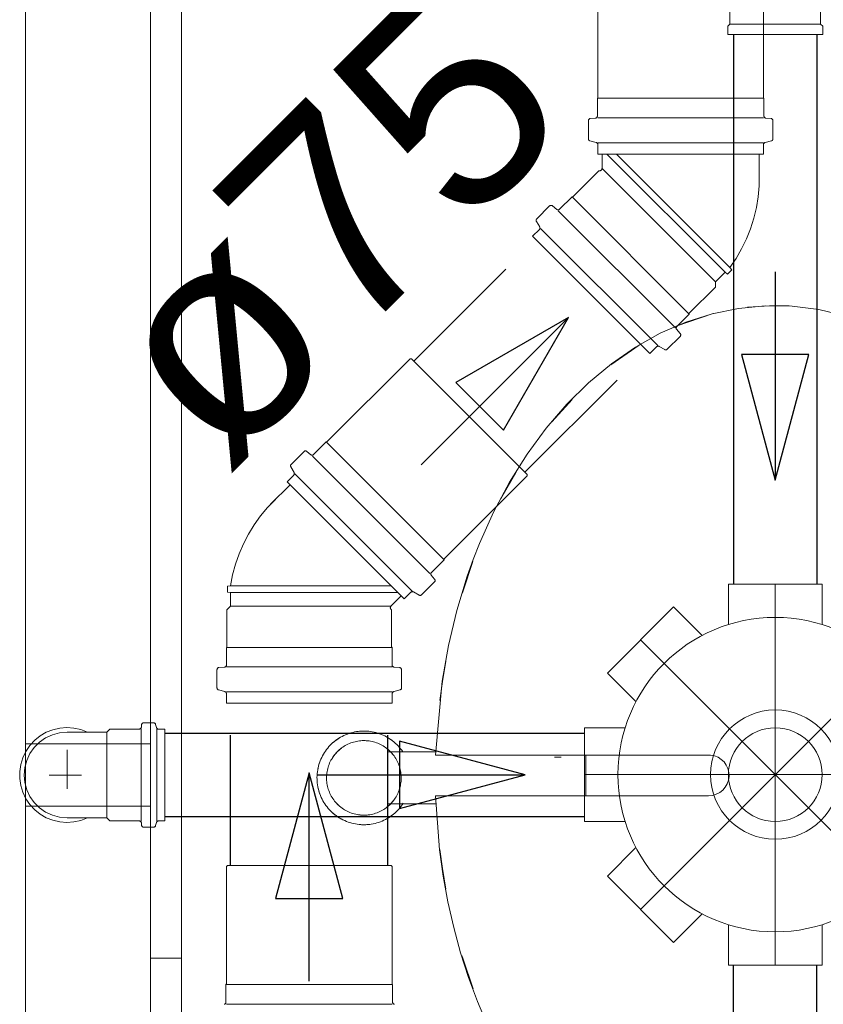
# Model space of a CAD drawing. Header units: millimetres. Extents: x 567 to 934, y -1 to 364.
# Tile 183 of 256: x 613.192 to 613.964, y 165.505 to 166.451. Entities that reach past the tile are written whole.
import ezdxf

# ---------------------------------------------------------------- set-up
doc = ezdxf.new("R2010")
doc.units = ezdxf.units.MM
doc.header["$MEASUREMENT"] = 0
for name, pattern in [('DASHDOT', [2.54, 1.27, -0.635, 0, -0.635]), ('JIS_02_1.2', [0.25, 0.125, -0.125]), ('NULL', [0])]:
    doc.linetypes.add(name, pattern=pattern)
for name, color, linetype, lineweight in [('AP-Condutos', 14, 'JIS_02_1.2', 25), ('AP-Sentido conduto', 14, 'Continuous', 30), ('AP-Textos conduto', 7, 'Continuous', 9), ('Simbolos', 14, 'Continuous', 20), ('Simbolos_int', 14, 'Continuous', 15), ('TQ-Condutos', 14, 'Continuous', 25), ('TQ-Sentido conduto', 14, 'Continuous', 30)]:
    doc.layers.add(name, color=color, linetype=linetype, lineweight=lineweight)
doc.layers.add('ARQ FINA', color=8, linetype='Continuous')
doc.styles.add('Arial', font='arial.ttf')

msp = doc.modelspace()

# ---------------------------------------------------------------- linework, layer by layer
at = {"layer": 'AP-Condutos'}
for p, q in [((613.57028, 166.12326), (613.68732, 166.2403)), ((613.67705, 166.01649), (613.79409, 166.13353)), ((613.39444, 165.63889), (613.39444, 165.79475)), ((613.54544, 165.63889), (613.54544, 165.79475))]:
    msp.add_line(p, q, dxfattribs=at)
at = {"layer": 'AP-Sentido conduto'}
for p, q in [((613.71895, 166.16517), (613.6107, 166.10267)), ((613.65645, 166.05691), (613.71895, 166.16517)), ((613.6107, 166.10267), (613.65645, 166.05691)), ((613.46994, 165.72772), (613.43759, 165.60698)), ((613.50229, 165.60698), (613.46994, 165.72772)), ((613.43759, 165.60698), (613.50229, 165.60698))]:
    msp.add_line(p, q, dxfattribs=at)
for points in [[(613.57753, 166.02374), (613.71895, 166.16517)], [(613.46994, 165.52772), (613.46994, 165.72772)]]:
    msp.add_lwpolyline(points, dxfattribs=at)
at = {"layer": 'ARQ FINA', "lineweight": 5}
for p, q in [((613.34737, 163.55915), (613.34737, 167.89216)), ((613.19737, 163.65565), (613.19737, 167.79565)), ((613.31737, 166.71065), (613.31737, 165.75565)), ((613.31737, 165.75565), (613.19737, 165.75565)), ((613.31737, 165.69565), (613.31737, 165.75565)), ((613.59153, 165.74788), (613.54519, 165.74788)), ((613.59118, 165.74486), (613.8552, 165.74486)), ((613.7118, 165.74288), (613.70528, 165.74288)), ((613.73563, 165.72288), (613.73563, 165.74466)), ((613.73563, 165.70556), (613.73563, 165.72288)), ((613.85335, 165.70565), (613.59121, 165.70565)), ((613.19737, 165.69565), (613.31737, 165.69565)), ((613.31737, 165.69565), (613.31737, 164.74065)), ((613.54577, 165.69788), (613.59211, 165.69788))]:
    msp.add_line(p, q, dxfattribs=at)
at = {"layer": 'ARQ FINA', "linetype": 'Continuous', "lineweight": 5}
msp.add_line((613.31737, 165.54965), (613.34737, 165.54965), dxfattribs=at)
at = {"layer": 'ARQ FINA', "lineweight": 5}
for points in [[(613.98459, 166.16687), (613.95912, 166.17285), (613.93359, 166.176), (613.9078, 166.17634), (613.88204, 166.1739), (613.85669, 166.1687), (613.83155, 166.16068), (613.80693, 166.14997), (613.78318, 166.1367), (613.76008, 166.12075), (613.73798, 166.10239), (613.71714, 166.08179), (613.69739, 166.0588), (613.67903, 166.03381), (613.66226, 166.00702), (613.64696, 165.97827), (613.63337, 165.94806), (613.62728, 165.93252), (613.62161, 165.91657), (613.61161, 165.88366), (613.60353, 165.84992), (613.59747, 165.81565), (613.59118, 165.74486)], [(613.89087, 166.17505), (613.91737, 166.17656)], [(613.91737, 166.17656), (613.93063, 166.17618)], [(613.82209, 166.15669), (613.85782, 166.1689)], [(613.7595, 166.11974), (613.78686, 166.13853)], [(613.703, 166.06479), (613.72232, 166.08642)], [(613.65394, 165.99078), (613.66817, 166.01581)], [(613.61654, 165.89932), (613.61724, 165.90161), (613.6271, 165.93064)], [(613.59537, 165.79738), (613.59778, 165.8155), (613.60099, 165.83494)], [(613.52236, 165.76788), (613.52056, 165.76785), (613.51876, 165.76774), (613.51697, 165.76756), (613.51519, 165.76731), (613.51342, 165.76699), (613.51166, 165.76659), (613.50993, 165.76613), (613.50821, 165.7656), (613.50651, 165.765), (613.50484, 165.76433), (613.50319, 165.7636), (613.50158, 165.7628), (613.5, 165.76194), (613.49846, 165.76101), (613.49695, 165.76002), (613.49549, 165.75898), (613.49407, 165.75788), (613.49269, 165.75672), (613.49136, 165.7555), (613.49008, 165.75424), (613.48885, 165.75292), (613.48768, 165.75156), (613.48656, 165.75015), (613.4855, 165.74869), (613.48449, 165.7472), (613.48355, 165.74566), (613.48267, 165.74409), (613.48186, 165.74249), (613.48111, 165.74085), (613.48042, 165.73919), (613.4798, 165.7375), (613.47925, 165.73579), (613.47877, 165.73405), (613.47836, 165.7323), (613.47802, 165.73053), (613.47775, 165.72875), (613.47755, 165.72696), (613.47742, 165.72517), (613.47736, 165.72337), (613.47738, 165.72157), (613.47747, 165.71977), (613.47763, 165.71798), (613.47786, 165.7162), (613.47816, 165.71442), (613.47854, 165.71266), (613.47898, 165.71092), (613.4795, 165.70919), (613.48008, 165.70749), (613.48073, 165.70581), (613.48144, 165.70416), (613.48222, 165.70254), (613.48307, 165.70095), (613.48398, 165.69939), (613.48495, 165.69788), (613.48598, 165.6964), (613.48707, 165.69497), (613.48821, 165.69358), (613.48941, 165.69224), (613.49066, 165.69094), (613.49197, 165.6897), (613.49332, 165.68851), (613.49471, 165.68738), (613.49616, 165.6863), (613.49764, 165.68528), (613.49916, 165.68432), (613.50072, 165.68343), (613.50232, 165.68259), (613.50395, 165.68182), (613.5056, 165.68112), (613.50729, 165.68048), (613.50899, 165.67992), (613.51072, 165.67942), (613.51247, 165.67898), (613.51423, 165.67862), (613.51601, 165.67834), (613.5178, 165.67812), (613.51959, 165.67797), (613.52139, 165.6779), (613.52236, 165.67788)], [(613.52236, 165.75871), (613.52093, 165.75868), (613.5195, 165.75859), (613.51807, 165.75845), (613.51665, 165.75825), (613.51524, 165.75799), (613.51385, 165.75768), (613.51246, 165.75731), (613.51109, 165.75689), (613.50974, 165.75641), (613.50841, 165.75588), (613.5071, 165.75529), (613.50582, 165.75466), (613.50456, 165.75397), (613.50333, 165.75323), (613.50213, 165.75245), (613.50097, 165.75162), (613.49984, 165.75074), (613.49874, 165.74982), (613.49768, 165.74885), (613.49666, 165.74784), (613.49569, 165.74679), (613.49475, 165.74571), (613.49386, 165.74459), (613.49302, 165.74343), (613.49222, 165.74224), (613.49147, 165.74102), (613.49077, 165.73977), (613.49012, 165.73849), (613.48952, 165.73719), (613.48897, 165.73586), (613.48848, 165.73452), (613.48804, 165.73316), (613.48766, 165.73177), (613.48733, 165.73038), (613.48706, 165.72897), (613.48685, 165.72756), (613.48669, 165.72613), (613.48659, 165.7247), (613.48654, 165.72327), (613.48656, 165.72184), (613.48663, 165.72041), (613.48675, 165.71898), (613.48694, 165.71756), (613.48718, 165.71615), (613.48748, 165.71475), (613.48783, 165.71336), (613.48824, 165.71198), (613.4887, 165.71063), (613.48922, 165.70929), (613.48979, 165.70798), (613.49041, 165.70669), (613.49108, 165.70542), (613.49181, 165.70419), (613.49258, 165.70298), (613.4934, 165.7018), (613.49427, 165.70066), (613.49518, 165.69956), (613.49613, 165.69849), (613.49713, 165.69746), (613.49817, 165.69647), (613.49924, 165.69552), (613.50035, 165.69462), (613.5015, 165.69376), (613.50268, 165.69295), (613.5039, 165.69219), (613.50514, 165.69148), (613.50641, 165.69081), (613.5077, 165.6902), (613.50902, 165.68964), (613.51036, 165.68913), (613.51172, 165.68868), (613.5131, 165.68828), (613.51449, 165.68794), (613.51589, 165.68765), (613.51731, 165.68742), (613.51873, 165.68725), (613.52016, 165.68713), (613.52159, 165.68707), (613.52236, 165.68706)], [(613.55977, 165.74789), (613.55874, 165.74937), (613.55766, 165.7508), (613.55651, 165.75219), (613.55531, 165.75353), (613.55406, 165.75483), (613.55276, 165.75607), (613.55141, 165.75726), (613.55001, 165.75839), (613.54857, 165.75947), (613.54708, 165.76049), (613.54556, 165.76144), (613.544, 165.76234), (613.5424, 165.76318), (613.54078, 165.76394), (613.53912, 165.76465), (613.53744, 165.76528), (613.53573, 165.76585), (613.534, 165.76635), (613.53225, 165.76678), (613.53049, 165.76714), (613.52871, 165.76743), (613.52692, 165.76765), (613.52513, 165.7678), (613.52333, 165.76787), (613.52236, 165.76788)], [(613.52236, 165.68706), (613.52379, 165.68709), (613.52522, 165.68718), (613.52665, 165.68732), (613.52807, 165.68752), (613.52948, 165.68778), (613.53088, 165.68809), (613.53226, 165.68846), (613.53363, 165.68888), (613.53498, 165.68936), (613.53631, 165.68989), (613.53762, 165.69048), (613.5389, 165.69111), (613.54016, 165.6918), (613.54139, 165.69253), (613.54259, 165.69332), (613.54375, 165.69415), (613.54489, 165.69503), (613.54598, 165.69595), (613.54704, 165.69692), (613.54806, 165.69793), (613.54904, 165.69898), (613.54997, 165.70006), (613.55086, 165.70118), (613.55171, 165.70234), (613.5525, 165.70353), (613.55325, 165.70475), (613.55395, 165.706), (613.5546, 165.70728), (613.5552, 165.70858), (613.55575, 165.7099), (613.55624, 165.71125), (613.55668, 165.71261), (613.55706, 165.71399), (613.55739, 165.71539), (613.55766, 165.7168), (613.55788, 165.71821), (613.55803, 165.71964), (613.55814, 165.72107), (613.55818, 165.7225), (613.55817, 165.72393), (613.5581, 165.72536), (613.55797, 165.72679), (613.55778, 165.72821), (613.55754, 165.72962), (613.55725, 165.73102), (613.55689, 165.73241), (613.55648, 165.73379), (613.55602, 165.73514), (613.5555, 165.73648), (613.55493, 165.73779), (613.55431, 165.73908), (613.55364, 165.74035), (613.55291, 165.74158), (613.55214, 165.74279), (613.55132, 165.74397), (613.55046, 165.74511), (613.54955, 165.74621), (613.54859, 165.74728), (613.54759, 165.74831), (613.54656, 165.7493), (613.54548, 165.75025), (613.54437, 165.75115), (613.54322, 165.75201), (613.54204, 165.75282), (613.54083, 165.75358), (613.53958, 165.75429), (613.53832, 165.75496), (613.53702, 165.75557), (613.5357, 165.75613), (613.53436, 165.75664), (613.533, 165.75709), (613.53163, 165.75749), (613.53023, 165.75783), (613.52883, 165.75812), (613.52742, 165.75835), (613.52599, 165.75852), (613.52457, 165.75864), (613.52313, 165.7587), (613.52236, 165.75871)], [(613.59121, 165.70565), (613.59507, 165.65388), (613.59855, 165.62859), (613.60305, 165.6037), (613.60863, 165.5791), (613.61525, 165.55482), (613.62286, 165.53109), (613.63138, 165.50815), (613.64086, 165.48594)], [(613.52236, 165.67788), (613.52416, 165.67792), (613.52596, 165.67803), (613.52775, 165.67821), (613.52953, 165.67846), (613.5313, 165.67878), (613.53306, 165.67917), (613.5348, 165.67964), (613.53652, 165.68017), (613.53821, 165.68077), (613.53988, 165.68144), (613.54153, 165.68217), (613.54314, 165.68297), (613.54472, 165.68383), (613.54626, 165.68476), (613.54777, 165.68574), (613.54923, 165.68679), (613.55066, 165.68789), (613.55203, 165.68905), (613.55336, 165.69027), (613.55464, 165.69153), (613.55587, 165.69285), (613.55704, 165.69421), (613.55816, 165.69562), (613.55922, 165.69708), (613.56023, 165.69857)], [(613.60106, 165.616), (613.59778, 165.6358), (613.59537, 165.65396)], [(613.62722, 165.52034), (613.61724, 165.54969), (613.6165, 165.55212)]]:
    msp.add_lwpolyline(points, dxfattribs=at)
for radius in [0.06209, 0.045]:
    msp.add_circle((613.91737, 165.72601), radius, dxfattribs=at)
for centre, radius, start, end in [((613.52236, 165.72288), 0.045, 121.49901, 131.15367), ((613.52236, 165.72288), 0.045, 90, 97.22698), ((613.52236, 165.72288), 0.03581, 90, 95.01839), ((613.52236, 165.72288), 0.045, 84.09781, 90), ((613.52236, 165.72288), 0.03581, 82.84529, 90), ((613.52236, 165.72288), 0.045, 47.44363, 60.70055), ((613.52236, 165.72288), 0.03581, 126.99394, 148.35232), ((613.52236, 165.72288), 0.03581, 38.95432, 52.13323), ((613.52236, 165.72288), 0.045, 155.36314, 168.65844), ((613.85335, 165.7253), 0.01965, 270, 84.58255), ((613.52236, 165.72288), 0.045, 191.2838, 201.32142), ((613.52236, 165.72288), 0.03581, 306.99394, 325.51127), ((613.52236, 165.72288), 0.03581, 218.95432, 232.13323), ((613.52236, 165.72288), 0.045, 227.44363, 240.70055), ((613.52236, 165.72288), 0.03581, 262.84529, 270), ((613.52236, 165.72288), 0.03581, 270, 275.01839), ((613.52236, 165.72288), 0.045, 301.49901, 311.15367), ((613.52236, 165.72288), 0.045, 264.09781, 270), ((613.52236, 165.72288), 0.045, 270, 277.22698)]:
    msp.add_arc(centre, radius, start, end, dxfattribs=at)
at = {"layer": 'Simbolos'}
for p, q in [((613.74705, 166.37632), (613.74705, 166.48916)), ((613.90605, 166.37632), (613.90605, 166.48916)), ((613.87377, 166.44688), (613.87377, 166.4738)), ((613.96097, 166.44688), (613.96097, 166.47686)), ((613.87176, 166.44487), (613.87377, 166.44688)), ((613.87176, 166.43686), (613.87176, 166.44487)), ((613.96298, 166.44487), (613.96097, 166.44688)), ((613.96298, 166.43686), (613.96298, 166.44487)), ((613.87176, 166.43686), (613.96298, 166.43686)), ((613.74655, 166.37582), (613.74705, 166.37632)), ((613.74655, 166.35866), (613.74655, 166.37582)), ((613.90655, 166.37582), (613.90605, 166.37632)), ((613.90655, 166.35866), (613.90655, 166.37582)), ((613.74473, 166.35666), (613.73977, 166.35624)), ((613.90837, 166.35666), (613.91333, 166.35624)), ((613.73795, 166.33674), (613.73795, 166.35424)), ((613.91515, 166.33674), (613.91515, 166.35424)), ((613.74547, 166.3332), (613.73943, 166.33482)), ((613.74695, 166.32216), (613.74695, 166.33126)), ((613.90615, 166.32216), (613.90615, 166.33126)), ((613.90763, 166.3332), (613.91367, 166.33482)), ((613.90615, 166.32216), (613.74695, 166.32216)), ((613.75104, 166.30813), (613.75104, 166.32216)), ((613.90204, 166.29559), (613.90205, 166.32216)), ((613.72296, 166.28103), (613.74806, 166.30614)), ((613.74806, 166.30614), (613.74905, 166.30614)), ((613.71026, 166.26904), (613.72225, 166.28103)), ((613.72225, 166.28103), (613.72296, 166.28103)), ((613.68837, 166.25988), (613.70074, 166.27225)), ((613.70756, 166.26891), (613.70344, 166.27238)), ((613.69118, 166.25206), (613.68805, 166.25747)), ((613.68442, 166.2432), (613.69085, 166.24964)), ((613.79699, 166.13063), (613.68442, 166.2432)), ((613.87378, 166.21322), (613.87571, 166.2109)), ((613.85992, 166.19936), (613.86926, 166.2087)), ((613.86926, 166.2087), (613.87156, 166.20676)), ((613.87156, 166.20676), (613.87571, 166.2109)), ((613.83482, 166.16917), (613.85992, 166.19427)), ((613.85992, 166.19427), (613.85992, 166.19936)), ((613.82283, 166.15647), (613.83482, 166.16846)), ((613.83482, 166.16846), (613.83482, 166.16917)), ((613.81366, 166.13458), (613.82604, 166.14695)), ((613.8227, 166.15377), (613.82617, 166.14965)), ((613.79699, 166.13063), (613.80343, 166.13707)), ((613.80584, 166.13739), (613.81126, 166.13427)), ((613.48695, 166.04559), (613.56674, 166.12538)), ((613.56674, 166.12538), (613.56815, 166.12538)), ((613.67917, 166.01437), (613.56815, 166.12538)), ((613.47411, 166.03346), (613.48624, 166.04559)), ((613.48624, 166.04559), (613.48695, 166.04559)), ((613.45253, 166.02404), (613.4649, 166.03641)), ((613.47141, 166.03333), (613.4676, 166.03654)), ((613.45534, 166.01622), (613.45222, 166.02163)), ((613.67917, 166.01295), (613.67917, 166.01437)), ((613.44858, 166.00736), (613.45502, 166.0138)), ((613.56115, 165.89479), (613.44858, 166.00736)), ((613.59938, 165.93316), (613.67917, 166.01295)), ((613.4327, 165.98567), (613.45148, 166.00447)), ((613.58725, 165.92032), (613.59938, 165.93245)), ((613.59938, 165.93245), (613.59938, 165.93316)), ((613.57783, 165.89874), (613.5902, 165.91111)), ((613.58712, 165.91762), (613.59033, 165.91381)), ((613.39444, 165.90745), (613.39144, 165.90717)), ((613.39144, 165.90131), (613.39144, 165.90717)), ((613.39444, 165.90105), (613.39144, 165.90131)), ((613.39444, 165.88785), (613.39444, 165.90105)), ((613.56115, 165.89479), (613.56759, 165.90123)), ((613.57001, 165.90155), (613.57542, 165.89843)), ((613.87237, 165.90901), (613.87237, 165.87014)), ((613.87237, 165.90901), (613.96237, 165.90901)), ((613.96237, 165.90901), (613.96237, 165.87014)), ((613.54834, 165.88777), (613.55826, 165.89769)), ((613.39084, 165.88425), (613.39444, 165.88785)), ((613.39084, 165.84875), (613.39084, 165.88425)), ((613.54904, 165.88425), (613.54834, 165.88495)), ((613.54904, 165.84875), (613.54904, 165.88425)), ((613.75615, 165.82359), (613.81979, 165.88723)), ((613.81979, 165.88723), (613.84727, 165.85975)), ((613.39034, 165.84825), (613.39084, 165.84875)), ((613.39034, 165.83129), (613.39034, 165.84825)), ((613.54954, 165.84825), (613.54904, 165.84875)), ((613.54954, 165.83129), (613.54954, 165.84825)), ((613.38134, 165.80933), (613.38134, 165.82683)), ((613.38852, 165.82929), (613.38316, 165.82883)), ((613.55136, 165.82929), (613.55672, 165.82883)), ((613.55854, 165.80933), (613.55854, 165.82683)), ((613.75615, 165.82359), (613.78363, 165.79611)), ((613.38886, 165.80579), (613.38282, 165.80741)), ((613.55102, 165.80579), (613.55706, 165.80741)), ((613.39034, 165.79475), (613.39034, 165.80385)), ((613.54954, 165.79475), (613.54954, 165.80385)), ((613.39034, 165.79475), (613.54954, 165.79475)), ((613.27839, 165.76975), (613.27549, 165.76685)), ((613.30675, 165.76975), (613.27839, 165.76975)), ((613.30893, 165.77393), (613.30873, 165.77159)), ((613.32049, 165.77575), (613.31093, 165.77575)), ((613.32243, 165.77427), (613.32323, 165.77123)), ((613.33137, 165.76975), (613.32517, 165.76975)), ((613.33137, 165.76975), (613.33137, 165.68155)), ((613.73437, 165.77101), (613.77323, 165.77101)), ((613.73437, 165.68101), (613.73437, 165.77101)), ((613.23737, 165.76685), (613.25691, 165.76685)), ((613.25691, 165.76685), (613.27549, 165.76685)), ((613.23737, 165.68449), (613.25691, 165.68449)), ((613.25691, 165.68445), (613.27549, 165.68445)), ((613.27839, 165.68155), (613.27549, 165.68445)), ((613.30675, 165.68155), (613.27839, 165.68155)), ((613.30893, 165.67739), (613.30873, 165.67973)), ((613.32049, 165.67555), (613.31093, 165.67555)), ((613.32243, 165.67703), (613.32323, 165.68007)), ((613.33137, 165.68155), (613.32517, 165.68155)), ((613.73437, 165.68101), (613.77323, 165.68101)), ((613.75615, 165.62843), (613.78363, 165.6559)), ((613.39044, 165.63789), (613.39144, 165.63889)), ((613.39044, 165.52505), (613.39044, 165.63789)), ((613.54844, 165.63889), (613.39144, 165.63889)), ((613.54944, 165.63789), (613.54844, 165.63889)), ((613.54944, 165.52505), (613.54944, 165.63789)), ((613.81979, 165.56479), (613.75615, 165.62843)), ((613.81979, 165.56479), (613.84727, 165.59227)), ((613.87237, 165.54301), (613.87237, 165.58187)), ((613.96237, 165.54301), (613.96237, 165.58187)), ((613.96237, 165.54301), (613.87237, 165.54301)), ((613.38994, 165.52455), (613.39044, 165.52505)), ((613.38994, 165.50739), (613.38994, 165.52455)), ((613.54994, 165.52455), (613.54944, 165.52505)), ((613.54994, 165.50739), (613.54994, 165.52455))]:
    msp.add_line(p, q, dxfattribs=at)
for points in [[(613.73977, 166.35623), (613.73945, 166.35618), (613.73914, 166.35607), (613.73885, 166.35591), (613.73859, 166.35571), (613.73837, 166.35546), (613.73819, 166.35519), (613.73806, 166.35489), (613.73798, 166.35457), (613.73795, 166.35424)], [(613.74472, 166.35667), (613.74505, 166.35672), (613.74536, 166.35683), (613.74565, 166.35699), (613.74591, 166.35719), (613.74613, 166.35743), (613.74631, 166.35771), (613.74644, 166.35801), (613.74652, 166.35833), (613.74655, 166.35866)], [(613.90655, 166.35866), (613.90658, 166.35833), (613.90666, 166.35801), (613.90679, 166.35771), (613.90697, 166.35743), (613.90719, 166.35719), (613.90745, 166.35699), (613.90774, 166.35683), (613.90805, 166.35672), (613.90837, 166.35667)], [(613.91515, 166.35424), (613.91512, 166.35457), (613.91504, 166.35489), (613.91491, 166.35519), (613.91473, 166.35546), (613.91451, 166.35571), (613.91425, 166.35591), (613.91396, 166.35607), (613.91365, 166.35618), (613.91332, 166.35623)], [(613.73795, 166.33674), (613.73797, 166.33645), (613.73803, 166.33616), (613.73814, 166.33589), (613.73828, 166.33564), (613.73845, 166.33541), (613.73866, 166.33521), (613.7389, 166.33504), (613.73916, 166.3349), (613.73943, 166.33481)], [(613.91367, 166.33481), (613.91394, 166.3349), (613.9142, 166.33504), (613.91443, 166.33521), (613.91464, 166.33541), (613.91482, 166.33564), (613.91496, 166.33589), (613.91506, 166.33616), (613.91513, 166.33645), (613.91515, 166.33674)], [(613.74695, 166.33126), (613.74693, 166.33155), (613.74686, 166.33183), (613.74676, 166.3321), (613.74662, 166.33236), (613.74644, 166.33259), (613.74623, 166.33279), (613.746, 166.33296), (613.74574, 166.33309), (613.74547, 166.33319)], [(613.90763, 166.33319), (613.90736, 166.33309), (613.9071, 166.33296), (613.90686, 166.33279), (613.90665, 166.33259), (613.90648, 166.33236), (613.90634, 166.3321), (613.90623, 166.33183), (613.90617, 166.33155), (613.90615, 166.33126)], [(613.74904, 166.30613), (613.74938, 166.30616), (613.74972, 166.30625), (613.75004, 166.3064), (613.75032, 166.3066), (613.75057, 166.30684), (613.75077, 166.30713), (613.75091, 166.30745), (613.751, 166.30778), (613.75104, 166.30813)], [(613.87377, 166.2132), (613.87975, 166.22191), (613.88507, 166.23104), (613.88971, 166.24053), (613.89364, 166.25033), (613.89684, 166.2604), (613.89929, 166.27067), (613.90098, 166.2811), (613.9019, 166.29162), (613.90205, 166.30218)], [(613.70344, 166.27237), (613.70317, 166.27256), (613.70287, 166.2727), (613.70256, 166.2728), (613.70223, 166.27284), (613.7019, 166.27282), (613.70158, 166.27275), (613.70127, 166.27263), (613.70099, 166.27246), (613.70074, 166.27225)], [(613.70756, 166.26892), (613.70783, 166.26873), (613.70812, 166.26859), (613.70844, 166.2685), (613.70877, 166.26846), (613.70909, 166.26847), (613.70942, 166.26854), (613.70972, 166.26866), (613.71001, 166.26883), (613.71026, 166.26904)], [(613.68837, 166.25988), (613.68818, 166.25966), (613.68802, 166.25941), (613.6879, 166.25915), (613.68782, 166.25887), (613.68778, 166.25858), (613.68779, 166.25829), (613.68783, 166.258), (613.68792, 166.25772), (613.68805, 166.25746)], [(613.69085, 166.24964), (613.69104, 166.24986), (613.6912, 166.2501), (613.69132, 166.25037), (613.6914, 166.25065), (613.69144, 166.25094), (613.69143, 166.25123), (613.69139, 166.25151), (613.6913, 166.25179), (613.69117, 166.25205)], [(613.82283, 166.15647), (613.82262, 166.15622), (613.82245, 166.15594), (613.82233, 166.15563), (613.82226, 166.15531), (613.82224, 166.15498), (613.82228, 166.15465), (613.82238, 166.15433), (613.82252, 166.15404), (613.82271, 166.15377)], [(613.82604, 166.14695), (613.82625, 166.1472), (613.82642, 166.14749), (613.82654, 166.14779), (613.82661, 166.14811), (613.82662, 166.14844), (613.82658, 166.14877), (613.82649, 166.14909), (613.82635, 166.14938), (613.82616, 166.14965)], [(613.80584, 166.13738), (613.80558, 166.13751), (613.8053, 166.1376), (613.80501, 166.13764), (613.80472, 166.13765), (613.80444, 166.13761), (613.80416, 166.13753), (613.80389, 166.13741), (613.80365, 166.13726), (613.80343, 166.13707)], [(613.81125, 166.13426), (613.81151, 166.13413), (613.81179, 166.13405), (613.81208, 166.134), (613.81237, 166.13399), (613.81266, 166.13403), (613.81293, 166.13411), (613.8132, 166.13423), (613.81344, 166.13439), (613.81366, 166.13458)], [(613.4676, 166.03653), (613.46733, 166.03672), (613.46704, 166.03686), (613.46672, 166.03696), (613.46639, 166.037), (613.46606, 166.03698), (613.46574, 166.03691), (613.46544, 166.03679), (613.46515, 166.03663), (613.4649, 166.03641)], [(613.47141, 166.03334), (613.47168, 166.03315), (613.47197, 166.03301), (613.47229, 166.03291), (613.47262, 166.03287), (613.47295, 166.03289), (613.47327, 166.03296), (613.47357, 166.03308), (613.47386, 166.03324), (613.47411, 166.03346)], [(613.45253, 166.02404), (613.45234, 166.02382), (613.45218, 166.02357), (613.45206, 166.02331), (613.45198, 166.02303), (613.45195, 166.02274), (613.45195, 166.02245), (613.452, 166.02216), (613.45208, 166.02189), (613.45221, 166.02162)], [(613.45502, 166.0138), (613.45521, 166.01402), (613.45536, 166.01426), (613.45548, 166.01453), (613.45556, 166.01481), (613.4556, 166.0151), (613.45559, 166.01539), (613.45555, 166.01568), (613.45546, 166.01595), (613.45533, 166.01621)], [(613.43736, 165.99034), (613.42999, 165.98277), (613.4232, 165.97468), (613.41703, 165.96611), (613.41149, 165.95711), (613.40664, 165.94773), (613.40248, 165.93802), (613.39905, 165.92803), (613.39636, 165.91782), (613.39443, 165.90743)], [(613.58725, 165.92032), (613.58703, 165.92007), (613.58686, 165.91979), (613.58674, 165.91948), (613.58668, 165.91916), (613.58666, 165.91883), (613.5867, 165.9185), (613.58679, 165.91819), (613.58694, 165.91789), (613.58713, 165.91762)], [(613.5902, 165.91111), (613.59041, 165.91136), (613.59058, 165.91165), (613.5907, 165.91195), (613.59077, 165.91228), (613.59079, 165.91261), (613.59075, 165.91293), (613.59065, 165.91325), (613.59051, 165.91354), (613.59032, 165.91381)], [(613.57, 165.90155), (613.56974, 165.90167), (613.56946, 165.90176), (613.56918, 165.90181), (613.56889, 165.90181), (613.5686, 165.90177), (613.56832, 165.90169), (613.56805, 165.90157), (613.56781, 165.90142), (613.56759, 165.90123)], [(613.57541, 165.89842), (613.57567, 165.89829), (613.57595, 165.89821), (613.57624, 165.89816), (613.57653, 165.89816), (613.57682, 165.89819), (613.5771, 165.89827), (613.57736, 165.89839), (613.57761, 165.89855), (613.57783, 165.89874)], [(613.54834, 165.88776), (613.54823, 165.88763), (613.54812, 165.8875), (613.54803, 165.88735), (613.54795, 165.88719), (613.54788, 165.88703), (613.54783, 165.88687), (613.54779, 165.8867), (613.54777, 165.88652), (613.54776, 165.88635), (613.54777, 165.88617), (613.54779, 165.886), (613.54783, 165.88583), (613.54788, 165.88567), (613.54795, 165.8855), (613.54803, 165.88535), (613.54812, 165.8852), (613.54823, 165.88506), (613.54834, 165.88494)], [(613.38316, 165.82882), (613.38284, 165.82877), (613.38253, 165.82866), (613.38224, 165.8285), (613.38198, 165.8283), (613.38176, 165.82805), (613.38158, 165.82778), (613.38145, 165.82748), (613.38136, 165.82716), (613.38134, 165.82683)], [(613.38851, 165.8293), (613.38884, 165.82935), (613.38915, 165.82946), (613.38944, 165.82962), (613.3897, 165.82982), (613.38992, 165.83006), (613.3901, 165.83034), (613.39023, 165.83064), (613.39031, 165.83096), (613.39034, 165.83129)], [(613.54954, 165.83129), (613.54956, 165.83096), (613.54965, 165.83064), (613.54978, 165.83034), (613.54996, 165.83006), (613.55018, 165.82982), (613.55044, 165.82962), (613.55073, 165.82946), (613.55104, 165.82935), (613.55136, 165.8293)], [(613.55854, 165.82683), (613.55851, 165.82716), (613.55843, 165.82748), (613.5583, 165.82778), (613.55812, 165.82805), (613.5579, 165.8283), (613.55764, 165.8285), (613.55735, 165.82866), (613.55704, 165.82877), (613.55671, 165.82882)], [(613.38134, 165.80933), (613.38136, 165.80904), (613.38142, 165.80876), (613.38153, 165.80848), (613.38167, 165.80823), (613.38184, 165.808), (613.38205, 165.8078), (613.38229, 165.80763), (613.38255, 165.80749), (613.38282, 165.8074)], [(613.55706, 165.8074), (613.55733, 165.80749), (613.55759, 165.80763), (613.55782, 165.8078), (613.55803, 165.808), (613.55821, 165.80823), (613.55835, 165.80848), (613.55845, 165.80876), (613.55852, 165.80904), (613.55854, 165.80933)], [(613.39034, 165.80385), (613.39032, 165.80414), (613.39025, 165.80442), (613.39015, 165.80469), (613.39001, 165.80495), (613.38983, 165.80518), (613.38962, 165.80538), (613.38939, 165.80555), (613.38913, 165.80569), (613.38886, 165.80578)], [(613.55102, 165.80578), (613.55075, 165.80569), (613.55049, 165.80555), (613.55025, 165.80538), (613.55004, 165.80518), (613.54987, 165.80495), (613.54973, 165.80469), (613.54962, 165.80442), (613.54956, 165.80414), (613.54954, 165.80385)], [(613.30675, 165.76975), (613.30708, 165.76978), (613.3074, 165.76986), (613.3077, 165.76999), (613.30797, 165.77017), (613.30822, 165.77039), (613.30842, 165.77065), (613.30858, 165.77094), (613.30868, 165.77125), (613.30874, 165.77158)], [(613.31093, 165.77575), (613.3106, 165.77573), (613.31028, 165.77565), (613.30998, 165.77551), (613.3097, 165.77533), (613.30946, 165.77511), (613.30926, 165.77485), (613.3091, 165.77456), (613.30899, 165.77425), (613.30894, 165.77393)], [(613.32242, 165.77427), (613.32232, 165.77455), (613.32219, 165.7748), (613.32202, 165.77504), (613.32182, 165.77525), (613.32159, 165.77542), (613.32133, 165.77557), (613.32106, 165.77567), (613.32078, 165.77573), (613.32049, 165.77575)], [(613.32324, 165.77124), (613.32333, 165.77096), (613.32347, 165.7707), (613.32364, 165.77047), (613.32384, 165.77026), (613.32407, 165.77008), (613.32432, 165.76994), (613.32459, 165.76984), (613.32488, 165.76977), (613.32517, 165.76975)], [(613.23737, 165.76683), (613.23022, 165.7662), (613.22329, 165.76434), (613.21678, 165.76131), (613.2109, 165.75719), (613.20583, 165.75212), (613.20171, 165.74624), (613.19868, 165.73974), (613.19682, 165.7328), (613.19619, 165.72565), (613.19682, 165.7185), (613.19868, 165.71157), (613.20171, 165.70507), (613.20583, 165.69919), (613.2109, 165.69411), (613.21678, 165.69), (613.22329, 165.68696), (613.23022, 165.6851), (613.23737, 165.68448)], [(613.30874, 165.67973), (613.30868, 165.68005), (613.30858, 165.68036), (613.30842, 165.68065), (613.30822, 165.68091), (613.30797, 165.68113), (613.3077, 165.68131), (613.3074, 165.68145), (613.30708, 165.68153), (613.30675, 165.68155)], [(613.30894, 165.67738), (613.30899, 165.67705), (613.3091, 165.67674), (613.30926, 165.67645), (613.30946, 165.67619), (613.3097, 165.67597), (613.30998, 165.67579), (613.31028, 165.67566), (613.3106, 165.67558), (613.31093, 165.67555)], [(613.32049, 165.67555), (613.32078, 165.67557), (613.32106, 165.67564), (613.32133, 165.67574), (613.32159, 165.67588), (613.32182, 165.67606), (613.32202, 165.67627), (613.32219, 165.6765), (613.32232, 165.67676), (613.32242, 165.67704)], [(613.32517, 165.68155), (613.32488, 165.68153), (613.32459, 165.68147), (613.32432, 165.68137), (613.32407, 165.68122), (613.32384, 165.68105), (613.32364, 165.68084), (613.32347, 165.6806), (613.32333, 165.68035), (613.32324, 165.68007)], [(613.38811, 165.5054), (613.38844, 165.50546), (613.38875, 165.50556), (613.38904, 165.50572), (613.3893, 165.50592), (613.38952, 165.50617), (613.3897, 165.50644), (613.38983, 165.50675), (613.38991, 165.50706), (613.38994, 165.50739)], [(613.54994, 165.50739), (613.54996, 165.50706), (613.55005, 165.50675), (613.55018, 165.50644), (613.55036, 165.50617), (613.55058, 165.50592), (613.55084, 165.50572), (613.55113, 165.50556), (613.55144, 165.50546), (613.55176, 165.5054)]]:
    msp.add_lwpolyline(points, dxfattribs=at)
msp.add_circle((613.91737, 165.72601), 0.151, dxfattribs=at)
at = {"layer": 'Simbolos_int'}
for p, q in [((613.87377, 166.44688), (613.96097, 166.44688)), ((613.90655, 166.37582), (613.74655, 166.37582)), ((613.90615, 166.35686), (613.74695, 166.35686)), ((613.90615, 166.3328), (613.74695, 166.3328)), ((613.75104, 166.32216), (613.90205, 166.32216)), ((613.86926, 166.2087), (613.75578, 166.32217)), ((613.87378, 166.21322), (613.76483, 166.32217)), ((613.85992, 166.19936), (613.75106, 166.30823)), ((613.83482, 166.16846), (613.72225, 166.28103)), ((613.82153, 166.15517), (613.70896, 166.26774)), ((613.80451, 166.13815), (613.69194, 166.25073)), ((613.59938, 165.93245), (613.48624, 166.04559)), ((613.58569, 165.91933), (613.47312, 166.0319)), ((613.56868, 165.90232), (613.45611, 166.01489)), ((613.55826, 165.89769), (613.45148, 166.00447)), ((613.39444, 165.90745), (613.54852, 165.90745)), ((613.39444, 165.90105), (613.55492, 165.90105)), ((613.39444, 165.88785), (613.5484, 165.88785)), ((613.39034, 165.84825), (613.54954, 165.84825)), ((613.39034, 165.82945), (613.54954, 165.82945)), ((613.39034, 165.80539), (613.54954, 165.80539)), ((613.30857, 165.68155), (613.30857, 165.76975)), ((613.32363, 165.68155), (613.32363, 165.76975)), ((613.27549, 165.68445), (613.27549, 165.76685)), ((613.23737, 165.71227), (613.23737, 165.74979)), ((613.25131, 165.72565), (613.22023, 165.72565)), ((613.54994, 165.52455), (613.38994, 165.52455)), ((613.54954, 165.50559), (613.39034, 165.50559))]:
    msp.add_line(p, q, dxfattribs=at)
at = {"layer": 'Simbolos_int', "linetype": 'DASHDOT'}
for p, q in [((613.78797, 165.59661), (614.10051, 165.90915)), ((613.91737, 165.90901), (613.91737, 165.54301)), ((613.78797, 165.85541), (614.04677, 165.59661)), ((613.73437, 165.72601), (614.10037, 165.72601))]:
    msp.add_line(p, q, dxfattribs=at)
at = {"layer": 'Simbolos_int'}
msp.add_lwpolyline([(613.25691, 165.76685), (613.25057, 165.7693), (613.24394, 165.77078), (613.23716, 165.77125), (613.23039, 165.77072), (613.22377, 165.76918), (613.21745, 165.76667), (613.21157, 165.76326), (613.20627, 165.75901), (613.20166, 165.75401), (613.19784, 165.74839), (613.1949, 165.74227), (613.1929, 165.73577), (613.19189, 165.72905), (613.19189, 165.72226), (613.1929, 165.71553), (613.1949, 165.70904), (613.19784, 165.70291), (613.20166, 165.69729), (613.20627, 165.6923), (613.21157, 165.68805), (613.21745, 165.68463), (613.22377, 165.68213), (613.23039, 165.68059), (613.23716, 165.68005), (613.24394, 165.68053), (613.25057, 165.68201), (613.25691, 165.68445)], dxfattribs=at)
at = {"layer": 'TQ-Condutos'}
for p, q in [((613.87737, 166.43686), (613.87737, 165.90901)), ((613.95737, 166.43686), (613.95737, 165.90901)), ((613.33137, 165.7657), (613.73437, 165.76591)), ((613.33137, 165.6857), (613.73437, 165.68591)), ((613.87737, 165.01385), (613.87737, 165.54301)), ((613.95737, 165.01385), (613.95737, 165.54301))]:
    msp.add_line(p, q, dxfattribs=at)
at = {"layer": 'TQ-Sentido conduto'}
for p, q in [((613.94972, 166.12968), (613.88502, 166.12968)), ((613.88502, 166.12968), (613.91737, 166.00894)), ((613.91737, 166.00894), (613.94972, 166.12968)), ((613.55664, 165.7583), (613.55661, 165.69359)), ((613.67737, 165.72588), (613.55664, 165.7583)), ((613.55661, 165.69359), (613.67737, 165.72588))]:
    msp.add_line(p, q, dxfattribs=at)
for points in [[(613.91737, 166.20894), (613.91737, 166.00894)], [(613.47737, 165.72578), (613.67737, 165.72588)]]:
    msp.add_lwpolyline(points, dxfattribs=at)

# ---------------------------------------------------------------- texts
at = {"layer": 'AP-Textos conduto', "linetype": 'NULL', "insert": (613.56143, 166.18126), "char_height": 0.2, "width": 0.9628049, "attachment_point": 8, "rotation": 45.00011, "line_spacing_factor": 0.6, "style": 'Arial'}
msp.add_mtext('ø75', dxfattribs=at)

doc.saveas('drawing.dxf')
